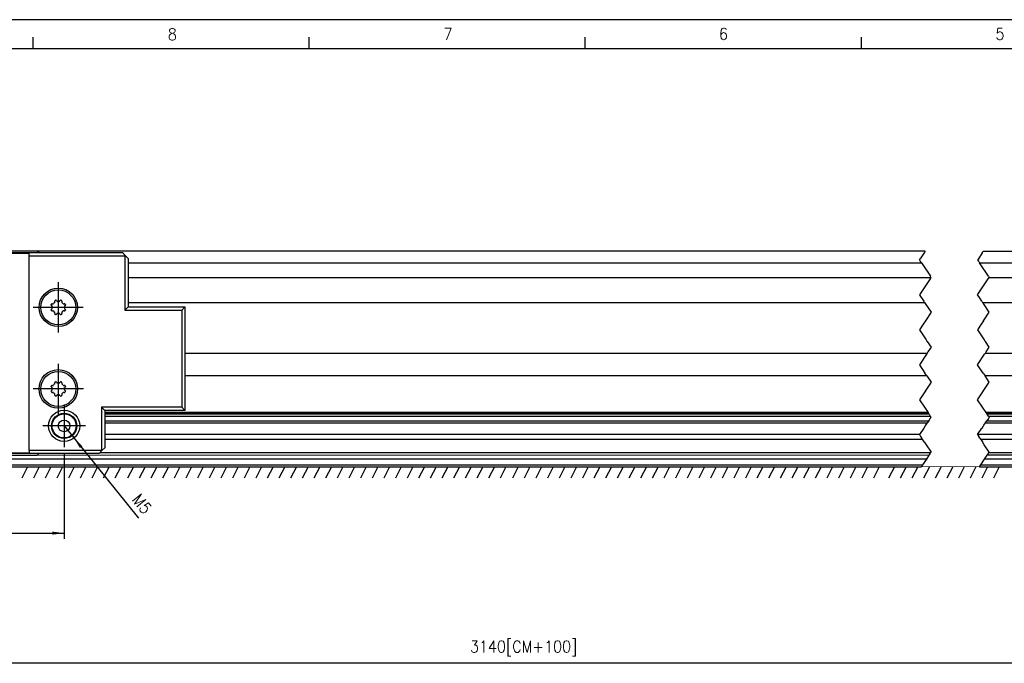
# Model space of a CAD drawing. Header units: millimetres. Extents: x -285 to 3669, y -217 to 203.
# Tile 8 of 21: x -79 to 91, y 92 to 203. Entities that reach past the tile are written whole.
import ezdxf

# ---------------------------------------------------------------- set-up
doc = ezdxf.new("R2010")
doc.units = ezdxf.units.MM
doc.linetypes.add('DOT_CENTER', pattern=[14, 12, -1, 0, -1])
doc.layers.add('1', color=7, linetype='Continuous')
doc.styles.add('CONVERTER_11', font='txt.shx', dxfattribs={"width": 0.9})
doc.dimstyles.new('ME10_DIM_14', dxfattribs={"dimtxt": 2, "dimasz": 2, "dimexe": 1, "dimexo": 1, "dimgap": 1, "dimtad": 1, "dimdsep": 46, "dimtxsty": 'CONVERTER_11', "dimsah": 1, "dimcen": 0.09, "dimclrd": 2, "dimclre": 2, "dimclrt": 2, "dimadec": 0, "dimazin": 0, "dimtfac": 1, "dimtdec": 4, "dimtix": 1, "dimtmove": 0, "dimatfit": 3, "dimfxl": 1, "dimtolj": 1, "dimtzin": 0, "dimarcsym": 0})
doc.dimstyles.new('ME10_DIM_43', dxfattribs={"dimtxt": 2, "dimasz": 2, "dimexe": 1, "dimexo": 1, "dimgap": 1, "dimtad": 1, "dimdec": 0, "dimdsep": 46, "dimtxsty": 'CONVERTER_11', "dimsah": 1, "dimcen": 0.09, "dimclrd": 2, "dimclre": 2, "dimclrt": 2, "dimadec": 0, "dimazin": 0, "dimtfac": 1, "dimtdec": 4, "dimtix": 1, "dimtmove": 0, "dimatfit": 3, "dimfxl": 1, "dimtolj": 1, "dimtzin": 0, "dimarcsym": 0})

# ---------------------------------------------------------------- blocks, each defined once
blk = doc.blocks.new('Regla_G-3040-VS4__3', base_point=(-177.36, 126.24))
at = {"color": 7, "linetype": 'Continuous'}
for p, q in [((-75.54, 163.24), (-85.96, 163.24)), ((77.01, 163.24), (-75.54, 163.24)), ((87.01, 163.24), (143.05, 163.24)), ((-59.91, 161.24), (76.34, 161.24)), ((86.34, 161.24), (142.38, 161.24)), ((-59.91, 158.72), (77.99, 158.72)), ((87.99, 158.72), (144.04, 158.72)), ((-59.91, 154.44), (76.87, 154.44)), ((86.87, 154.44), (142.92, 154.44)), ((-50.17, 145.74), (77.34, 145.74)), ((87.34, 145.74), (143.39, 145.74)), ((77.29, 141.82), (-50.17, 141.82)), ((143.33, 141.82), (87.29, 141.82)), ((77.49, 135.52), (-63.92, 135.52)), ((143.53, 135.52), (87.49, 135.52)), ((77.63, 135.3), (-63.92, 135.3)), ((77.66, 135.26), (-63.92, 135.26)), ((-63.92, 134.92), (77.88, 134.92)), ((-63.92, 134.13), (77.61, 134.13)), ((-63.92, 133.74), (77.35, 133.74)), ((87.35, 133.74), (143.39, 133.74)), ((87.61, 134.13), (143.65, 134.13)), ((143.68, 135.3), (87.63, 135.3)), ((143.7, 135.26), (87.66, 135.26)), ((87.88, 134.92), (143.93, 134.92)), ((76, 131.74), (-63.92, 131.74)), ((-63.92, 130.96), (76.52, 130.96)), ((142.05, 131.74), (86.01, 131.74)), ((86.52, 130.96), (142.57, 130.96)), ((-64.74, 128.66), (77.96, 128.66)), ((87.96, 128.66), (144, 128.66)), ((77.21, 127.54), (-162.9, 127.54)), ((-85.96, 128.24), (-75.54, 128.24)), ((-75.54, 128.24), (77.68, 128.25)), ((143.25, 127.54), (87.21, 127.54)), ((87.68, 128.25), (143.73, 128.25)), ((-162.9, 126.54), (76.54, 126.54)), ((-162.9, 126.24), (76.34, 126.24)), ((86.34, 126.24), (142.38, 126.24)), ((86.54, 126.54), (142.58, 126.54))]:
    blk.add_line(p, q, dxfattribs=at)
at = {"color": 2, "linetype": 'DOT_CENTER'}
for p, q in [((76.81, 162.94), (76.15, 161.95)), ((76.83, 162.97), (76.81, 162.94)), ((76.87, 163.04), (76.83, 162.97)), ((77.01, 163.24), (76.87, 163.04)), ((86.81, 162.94), (86.15, 161.95)), ((86.81, 162.94), (86.83, 162.97)), ((86.83, 162.97), (86.87, 163.04)), ((86.87, 163.04), (87.01, 163.24)), ((76.03, 161.78), (76.01, 161.74)), ((76.01, 161.74), (76.14, 161.53)), ((76.03, 161.78), (76.15, 161.95)), ((76.16, 161.5), (76.14, 161.53)), ((76.21, 161.44), (76.16, 161.5)), ((76.34, 161.24), (76.21, 161.44)), ((76.34, 161.24), (76.47, 161.04)), ((76.47, 161.04), (77.89, 158.92)), ((86.03, 161.78), (86.01, 161.74)), ((86.01, 161.74), (86.14, 161.53)), ((86.15, 161.95), (86.03, 161.78)), ((86.14, 161.53), (86.16, 161.5)), ((86.16, 161.5), (86.21, 161.44)), ((86.21, 161.44), (86.34, 161.24)), ((86.47, 161.04), (86.34, 161.24)), ((87.89, 158.92), (86.47, 161.04)), ((77.84, 158.48), (76.01, 155.74)), ((77.87, 158.54), (77.84, 158.48)), ((77.99, 158.72), (77.87, 158.54)), ((77.99, 158.72), (77.89, 158.92)), ((86.01, 155.74), (87.84, 158.48)), ((87.84, 158.48), (87.87, 158.54)), ((87.87, 158.54), (87.99, 158.72)), ((87.89, 158.92), (87.99, 158.72)), ((76.01, 155.74), (76.19, 155.47)), ((86.19, 155.47), (86.01, 155.74)), ((76.19, 155.47), (76.74, 154.64)), ((76.87, 154.44), (76.74, 154.64)), ((76.87, 154.44), (77.01, 154.24)), ((77.01, 154.24), (78.01, 152.74)), ((86.74, 154.64), (86.19, 155.47)), ((86.74, 154.64), (86.87, 154.44)), ((87.01, 154.24), (86.87, 154.44)), ((88.01, 152.74), (87.01, 154.24)), ((78.01, 152.74), (77.04, 151.28)), ((87.04, 151.28), (88.01, 152.74)), ((76.63, 150.68), (76.01, 149.74)), ((77.04, 151.28), (76.63, 150.68)), ((86.63, 150.68), (86.01, 149.74)), ((87.04, 151.28), (86.63, 150.68)), ((76.01, 149.74), (77.15, 148.03)), ((86.01, 149.74), (87.15, 148.03)), ((77.15, 148.03), (77.22, 147.91)), ((77.22, 147.91), (77.25, 147.87)), ((77.25, 147.87), (77.31, 147.78)), ((77.31, 147.78), (77.35, 147.71)), ((77.35, 147.71), (78.01, 146.74)), ((87.22, 147.91), (87.15, 148.03)), ((87.25, 147.87), (87.22, 147.91)), ((87.3, 147.79), (87.25, 147.87)), ((87.35, 147.71), (87.3, 147.79)), ((88.01, 146.74), (87.35, 147.71)), ((77.21, 145.54), (76.01, 143.74)), ((77.34, 145.74), (77.21, 145.54)), ((77.47, 145.94), (77.34, 145.74)), ((78.01, 146.74), (77.47, 145.94)), ((86.01, 143.74), (87.21, 145.54)), ((87.34, 145.74), (87.21, 145.54)), ((87.34, 145.74), (87.47, 145.94)), ((87.47, 145.94), (88.01, 146.74)), ((76.01, 143.74), (76.95, 142.32)), ((77.29, 141.82), (76.95, 142.32)), ((86.95, 142.32), (86.01, 143.74)), ((86.95, 142.32), (87.29, 141.82)), ((78.01, 140.74), (76.01, 137.74)), ((77.29, 141.82), (78.01, 140.74)), ((86.01, 137.74), (88.01, 140.74)), ((88.01, 140.74), (87.29, 141.82)), ((76.01, 137.74), (76.87, 136.45)), ((86.87, 136.45), (86.01, 137.74)), ((76.87, 136.45), (77.49, 135.52)), ((77.49, 135.52), (77.63, 135.3)), ((87.49, 135.52), (86.87, 136.45)), ((87.63, 135.3), (87.49, 135.52)), ((77.35, 133.74), (77.19, 133.52)), ((77.61, 134.13), (77.35, 133.74)), ((77.61, 134.13), (77.85, 134.51)), ((77.66, 135.26), (77.63, 135.3)), ((77.66, 135.26), (77.88, 134.92)), ((77.85, 134.51), (78.01, 134.74)), ((78.01, 134.74), (77.88, 134.92)), ((87.19, 133.52), (87.35, 133.74)), ((87.35, 133.74), (87.61, 134.13)), ((87.85, 134.51), (87.61, 134.13)), ((87.63, 135.3), (87.66, 135.26)), ((87.88, 134.92), (87.66, 135.26)), ((88.01, 134.74), (87.85, 134.51)), ((87.88, 134.92), (88.01, 134.74)), ((76.74, 132.84), (76, 131.74)), ((76.76, 132.87), (76.74, 132.84)), ((77.01, 133.24), (76.76, 132.87)), ((77.08, 133.35), (77.01, 133.24)), ((77.19, 133.52), (77.08, 133.35)), ((86.01, 131.74), (86.74, 132.84)), ((86.74, 132.84), (86.76, 132.87)), ((86.76, 132.87), (87.01, 133.24)), ((87.01, 133.24), (87.08, 133.35)), ((87.08, 133.35), (87.19, 133.52)), ((76, 131.74), (76.21, 131.44)), ((76.21, 131.44), (76.38, 131.17)), ((76.52, 130.96), (76.38, 131.17)), ((76.61, 130.84), (76.52, 130.96)), ((76.82, 130.52), (76.61, 130.84)), ((76.82, 130.52), (77.16, 130.01)), ((86.01, 131.74), (86.21, 131.44)), ((86.39, 131.16), (86.21, 131.44)), ((86.39, 131.16), (86.52, 130.96)), ((86.52, 130.96), (86.61, 130.84)), ((86.61, 130.84), (86.82, 130.52)), ((87.16, 130.01), (86.82, 130.52)), ((77.16, 130.01), (78.01, 128.74)), ((77.82, 128.46), (77.96, 128.66)), ((78.01, 128.74), (77.96, 128.66)), ((88.01, 128.74), (87.16, 130.01)), ((87.82, 128.46), (87.96, 128.66)), ((87.96, 128.66), (88.01, 128.74)), ((77.21, 127.54), (76.54, 126.54)), ((77.64, 128.19), (77.21, 127.54)), ((77.68, 128.25), (77.64, 128.19)), ((77.82, 128.46), (77.68, 128.25)), ((86.54, 126.54), (87.21, 127.54)), ((87.21, 127.54), (87.64, 128.19)), ((87.64, 128.19), (87.68, 128.25)), ((87.68, 128.25), (87.82, 128.46)), ((76.54, 126.54), (76.34, 126.24)), ((86.34, 126.24), (86.54, 126.54))]:
    blk.add_line(p, q, dxfattribs=at)
blk = doc.blocks.new('Cabeza__4', base_point=(-153.92, 128.24))
at = {"color": 7, "linetype": 'Continuous'}
for p, q in [((-153.42, 162.49), (-153.92, 161.99)), ((-152.92, 162.99), (-153.42, 162.49)), ((-153.42, 162.49), (-153.37, 162.43)), ((-153.37, 129.04), (-153.37, 162.43)), ((-140.92, 162.43), (-153.37, 162.43)), ((-152.92, 162.99), (-142.54, 162.99)), ((-142.29, 163.24), (-142.54, 162.99)), ((-142.54, 162.99), (-119.42, 162.99)), ((-131.87, 163.24), (-142.29, 163.24)), ((-76.92, 162.83), (-140.92, 162.83)), ((-140.92, 162.43), (-140.92, 162.83)), ((-140.92, 162.43), (-140.92, 129.04)), ((-125.93, 163.24), (-131.87, 163.24)), ((-119.67, 163.24), (-125.93, 163.24)), ((-119.42, 162.99), (-119.67, 163.24)), ((-119.42, 162.99), (-98.42, 162.99)), ((-98.17, 163.24), (-98.42, 162.99)), ((-98.42, 162.99), (-75.29, 162.99)), ((-91.91, 163.24), (-98.17, 163.24)), ((-85.96, 163.24), (-91.91, 163.24)), ((-75.54, 163.24), (-85.96, 163.24)), ((-76.92, 162.43), (-76.92, 162.83)), ((-76.92, 129.04), (-76.92, 162.43)), ((-76.92, 162.43), (-60.47, 162.43)), ((-75.29, 162.99), (-75.54, 163.24)), ((-75.29, 162.99), (-60.91, 162.99)), ((-60.41, 162.49), (-60.91, 162.99)), ((-60.47, 162.43), (-60.41, 162.49)), ((-60.47, 162.43), (-60.47, 153.12)), ((-59.91, 161.99), (-60.41, 162.49)), ((-153.92, 129.49), (-153.92, 161.99)), ((-59.91, 161.99), (-59.91, 153.67)), ((-73.14, 154), (-73.13, 154.06)), ((-72.84, 154.18), (-72.77, 154.2)), ((-72.53, 154.44), (-72.5, 154.49)), ((-72.15, 154.65), (-72.08, 154.62)), ((-71.75, 154.62), (-71.68, 154.65)), ((-71.33, 154.51), (-71.3, 154.44)), ((-71.07, 154.2), (-70.99, 154.18)), ((-70.7, 154.06), (-70.69, 154)), ((-147.14, 152.3), (-147.13, 152.36)), ((-147.13, 152.36), (-147.1, 152.41)), ((-146.94, 152.5), (-146.84, 152.48)), ((-146.84, 152.48), (-146.77, 152.5)), ((-146.5, 152.79), (-146.53, 152.91)), ((-146.53, 152.74), (-146.5, 152.79)), ((-146.44, 153.08), (-146.39, 153.1)), ((-146.2, 153.04), (-146.15, 152.95)), ((-146.15, 152.95), (-146.08, 152.92)), ((-145.75, 152.92), (-145.68, 152.95)), ((-145.68, 152.95), (-145.63, 153.04)), ((-145.45, 153.1), (-145.39, 153.08)), ((-145.3, 152.91), (-145.33, 152.81)), ((-145.33, 152.81), (-145.3, 152.74)), ((-145.07, 152.5), (-144.99, 152.48)), ((-144.99, 152.48), (-144.9, 152.5)), ((-144.73, 152.41), (-144.7, 152.36)), ((-144.7, 152.36), (-144.69, 152.3)), ((-73.13, 153.12), (-73.14, 153.17)), ((-72.95, 153.75), (-72.99, 153.82)), ((-72.99, 153.35), (-72.95, 153.41)), ((-72.95, 153.41), (-72.97, 153.59)), ((-72.77, 152.97), (-72.84, 153)), ((-72.51, 152.66), (-72.53, 152.74)), ((-72.08, 152.55), (-72.15, 152.52)), ((-71.68, 152.52), (-71.75, 152.55)), ((-71.3, 152.74), (-71.33, 152.66)), ((-70.99, 153), (-71.07, 152.97)), ((-70.85, 153.82), (-70.88, 153.76)), ((-70.88, 153.76), (-70.87, 153.59)), ((-70.88, 153.42), (-70.85, 153.35)), ((-70.69, 153.17), (-70.7, 153.12)), ((-59.91, 153.67), (-60.47, 153.12)), ((-60.47, 153.12), (-50.72, 153.12)), ((-59.91, 153.67), (-50.17, 153.67)), ((-50.72, 153.12), (-50.17, 153.67)), ((-50.72, 153.12), (-50.72, 136.46)), ((-50.17, 153.67), (-50.17, 135.9)), ((-147.13, 151.42), (-147.14, 151.47)), ((-147.1, 151.36), (-147.13, 151.42)), ((-146.98, 152.12), (-147.07, 152.18)), ((-147.07, 151.6), (-146.98, 151.65)), ((-146.95, 152.05), (-146.98, 152.12)), ((-146.98, 151.65), (-146.95, 151.71)), ((-146.95, 151.71), (-146.97, 151.89)), ((-146.84, 151.3), (-146.94, 151.28)), ((-146.77, 151.27), (-146.84, 151.3)), ((-146.5, 150.96), (-146.53, 151.04)), ((-146.53, 150.87), (-146.5, 150.96)), ((-146.44, 150.7), (-146.39, 150.67)), ((-146.15, 150.82), (-146.2, 150.73)), ((-146.08, 150.85), (-146.15, 150.82)), ((-145.68, 150.82), (-145.75, 150.85)), ((-145.63, 150.73), (-145.68, 150.82)), ((-145.45, 150.67), (-145.39, 150.7)), ((-145.3, 151.04), (-145.33, 150.98)), ((-145.33, 150.98), (-145.3, 150.87)), ((-144.99, 151.3), (-145.07, 151.27)), ((-144.9, 151.28), (-144.99, 151.3)), ((-144.85, 152.12), (-144.88, 152.05)), ((-144.88, 151.72), (-144.85, 151.65)), ((-144.76, 152.18), (-144.85, 152.12)), ((-144.85, 151.65), (-144.76, 151.6)), ((-144.7, 151.42), (-144.73, 151.36)), ((-144.69, 151.47), (-144.7, 151.42)), ((-72.5, 140.49), (-72.53, 140.61)), ((-72.53, 140.44), (-72.5, 140.49)), ((-72.44, 140.78), (-72.39, 140.8)), ((-72.21, 140.74), (-72.15, 140.65)), ((-72.15, 140.65), (-72.08, 140.62)), ((-71.75, 140.62), (-71.68, 140.65)), ((-71.68, 140.65), (-71.63, 140.74)), ((-71.45, 140.8), (-71.39, 140.78)), ((-71.31, 140.61), (-71.33, 140.51)), ((-71.33, 140.51), (-71.3, 140.44)), ((-146.5, 138.79), (-146.53, 138.91)), ((-146.53, 138.74), (-146.5, 138.79)), ((-146.44, 139.08), (-146.39, 139.1)), ((-146.2, 139.04), (-146.15, 138.95)), ((-146.15, 138.95), (-146.08, 138.92)), ((-145.75, 138.92), (-145.68, 138.95)), ((-145.68, 138.95), (-145.63, 139.04)), ((-145.45, 139.1), (-145.39, 139.08)), ((-145.3, 138.91), (-145.33, 138.81)), ((-145.33, 138.81), (-145.3, 138.74)), ((-73.14, 140), (-73.13, 140.06)), ((-73.13, 139.12), (-73.14, 139.17)), ((-73.13, 140.06), (-73.11, 140.11)), ((-73.11, 139.06), (-73.13, 139.12)), ((-72.99, 139.82), (-73.07, 139.88)), ((-73.07, 139.3), (-72.99, 139.35)), ((-72.95, 139.75), (-72.99, 139.82)), ((-72.99, 139.35), (-72.95, 139.41)), ((-72.95, 139.41), (-72.97, 139.59)), ((-72.94, 140.2), (-72.84, 140.18)), ((-72.84, 139), (-72.94, 138.98)), ((-72.84, 140.18), (-72.77, 140.2)), ((-72.77, 138.97), (-72.84, 139)), ((-72.51, 138.66), (-72.53, 138.74)), ((-71.3, 138.74), (-71.33, 138.68)), ((-71.07, 140.2), (-70.99, 140.18)), ((-70.99, 139), (-71.07, 138.97)), ((-70.99, 140.18), (-70.9, 140.2)), ((-70.9, 138.98), (-70.99, 139)), ((-70.85, 139.82), (-70.88, 139.75)), ((-70.88, 139.42), (-70.85, 139.35)), ((-70.76, 139.88), (-70.85, 139.82)), ((-70.85, 139.35), (-70.76, 139.3)), ((-70.73, 140.11), (-70.7, 140.06)), ((-70.7, 139.12), (-70.73, 139.06)), ((-70.7, 140.06), (-70.69, 140)), ((-70.69, 139.17), (-70.7, 139.12)), ((-147.14, 138.3), (-147.13, 138.36)), ((-147.13, 137.42), (-147.14, 137.47)), ((-147.13, 138.36), (-147.1, 138.41)), ((-147.1, 137.36), (-147.13, 137.42)), ((-146.98, 138.12), (-147.07, 138.18)), ((-147.07, 137.6), (-146.98, 137.65)), ((-146.95, 138.05), (-146.98, 138.12)), ((-146.98, 137.65), (-146.95, 137.71)), ((-146.95, 137.71), (-146.97, 137.89)), ((-146.94, 138.5), (-146.84, 138.48)), ((-146.84, 137.3), (-146.94, 137.28)), ((-146.84, 138.48), (-146.77, 138.5)), ((-146.77, 137.27), (-146.84, 137.3)), ((-146.5, 136.96), (-146.53, 137.04)), ((-145.3, 137.04), (-145.33, 136.98)), ((-145.07, 138.5), (-144.99, 138.48)), ((-144.99, 137.3), (-145.07, 137.27)), ((-144.99, 138.48), (-144.9, 138.5)), ((-144.9, 137.28), (-144.99, 137.3)), ((-144.85, 138.12), (-144.88, 138.05)), ((-144.88, 137.72), (-144.85, 137.65)), ((-144.76, 138.18), (-144.85, 138.12)), ((-144.85, 137.65), (-144.76, 137.6)), ((-144.73, 138.41), (-144.7, 138.36)), ((-144.7, 137.42), (-144.73, 137.36)), ((-144.7, 138.36), (-144.69, 138.3)), ((-144.69, 137.47), (-144.7, 137.42)), ((-72.53, 138.57), (-72.51, 138.66)), ((-72.39, 138.37), (-72.44, 138.4)), ((-72.15, 138.52), (-72.21, 138.43)), ((-72.08, 138.55), (-72.15, 138.52)), ((-71.68, 138.52), (-71.75, 138.55)), ((-71.63, 138.43), (-71.68, 138.52)), ((-71.39, 138.4), (-71.45, 138.37)), ((-71.33, 138.68), (-71.31, 138.57)), ((-146.53, 136.87), (-146.5, 136.96)), ((-146.39, 136.67), (-146.44, 136.7)), ((-146.15, 136.82), (-146.2, 136.73)), ((-146.08, 136.85), (-146.15, 136.82)), ((-145.68, 136.82), (-145.75, 136.85)), ((-145.63, 136.73), (-145.68, 136.82)), ((-145.39, 136.7), (-145.45, 136.67)), ((-145.33, 136.98), (-145.3, 136.87)), ((-64.47, 136.46), (-63.92, 135.9)), ((-50.72, 136.46), (-64.47, 136.46)), ((-64.47, 136.46), (-64.47, 129.04)), ((-50.17, 135.9), (-63.92, 135.9)), ((-63.92, 135.9), (-63.92, 129.49)), ((-50.72, 136.46), (-50.17, 135.9)), ((-153.42, 128.99), (-153.92, 129.49)), ((-153.37, 129.04), (-153.42, 128.99)), ((-153.42, 128.99), (-152.92, 128.49)), ((-153.37, 129.04), (-140.92, 129.04)), ((-140.92, 128.64), (-140.92, 129.04)), ((-140.92, 128.64), (-76.92, 128.64)), ((-76.92, 129.04), (-76.92, 128.64)), ((-64.47, 129.04), (-76.92, 129.04)), ((-64.92, 128.49), (-64.42, 128.99)), ((-64.47, 129.04), (-64.42, 128.99)), ((-64.42, 128.99), (-63.92, 129.49)), ((-142.54, 128.49), (-152.92, 128.49)), ((-119.42, 128.49), (-142.54, 128.49)), ((-142.54, 128.49), (-142.29, 128.24)), ((-142.29, 128.24), (-131.87, 128.24)), ((-131.87, 128.24), (-125.93, 128.24)), ((-125.93, 128.24), (-119.67, 128.24)), ((-119.67, 128.24), (-119.42, 128.49)), ((-98.42, 128.49), (-119.42, 128.49)), ((-75.29, 128.49), (-98.42, 128.49)), ((-98.42, 128.49), (-98.17, 128.24)), ((-98.17, 128.24), (-91.91, 128.24)), ((-91.91, 128.24), (-85.96, 128.24)), ((-85.96, 128.24), (-75.54, 128.24)), ((-75.54, 128.24), (-75.29, 128.49)), ((-64.92, 128.49), (-75.29, 128.49))]:
    blk.add_line(p, q, dxfattribs=at)
for centre, radius in [((-146.92, 158.24), 2.68), ((-146.92, 158.24), 2.17), ((-146.92, 158.24), 2.08), ((-146.92, 158.24), 1), ((-71.92, 153.59), 3.3), ((-71.92, 153.59), 3), ((-145.92, 151.89), 3.3), ((-145.92, 151.89), 3), ((-71.92, 139.59), 3.31), ((-71.92, 139.59), 3), ((-145.92, 137.89), 3.3), ((-145.92, 137.89), 3), ((-70.92, 133.24), 2.68), ((-70.92, 133.24), 2.17), ((-70.92, 133.24), 2.07), ((-70.92, 133.24), 0.999)]:
    blk.add_circle(centre, radius, dxfattribs=at)
for centre, radius, start, end in [((-72.99, 154), 0.15, 179.9057, 237.5726), ((-71.92, 153.59), 1.3, 156.1791, 158.8209), ((-72.97, 154.05), 0.15, 77.5127, 156.1659), ((-71.92, 153.59), 1.05, 125.95, 144.05), ((-72.38, 154.64), 0.15, 113.8695, 179.9721), ((-71.92, 153.59), 1.3, 111.1793, 113.8207), ((-72.33, 154.66), 0.15, 32.5139, 111.1662), ((-71.92, 153.59), 1.05, 80.9522, 99.0478), ((-71.5, 154.66), 0.15, 68.868, 147.4532), ((-71.92, 153.59), 1.3, 66.1796, 68.8204), ((-71.45, 154.64), 0.15, 0.0235, 66.1572), ((-71.92, 153.59), 1.05, 35.9545, 54.0455), ((-70.86, 154.05), 0.15, 23.8677, 102.452), ((-70.84, 154), 0.15, 302.5011, 0.0009), ((-71.92, 153.59), 1.3, 21.1798, 23.8202), ((-146.99, 152.3), 0.148, 179.6232, 237.9455), ((-146.97, 152.35), 0.147, 76.5976, 157.0828), ((-145.92, 151.89), 1.05, 125.9521, 144.0521), ((-146.38, 152.94), 0.148, 113.134, 180.6141), ((-146.33, 152.96), 0.147, 31.5862, 112.0975), ((-145.92, 151.89), 1.05, 80.9522, 99.0478), ((-145.5, 152.96), 0.146, 67.6635, 148.6603), ((-145.45, 152.94), 0.149, 359.748, 66.455), ((-145.92, 151.89), 1.05, 35.9524, 54.0434), ((-144.86, 152.36), 0.146, 22.6473, 103.6706), ((-144.84, 152.3), 0.15, 302.4394, 0.0099), ((-72.99, 153.17), 0.149, 122.3911, 180.1421), ((-71.92, 153.59), 1.3, 201.1791, 203.8209), ((-72.97, 153.12), 0.15, 203.8689, 282.4525), ((-71.92, 153.59), 1.05, 170.9506, 180.0016), ((-71.92, 153.59), 1.05, 215.95, 234.05), ((-72.38, 152.53), 0.15, 179.9989, 246.1785), ((-71.92, 153.59), 1.3, 246.1793, 248.8207), ((-72.33, 152.51), 0.15, 248.8686, 327.4513), ((-71.92, 153.59), 1.05, 260.9522, 279.0478), ((-71.5, 152.51), 0.15, 212.512, 291.1669), ((-71.92, 153.59), 1.3, 291.1796, 293.8204), ((-71.45, 152.53), 0.15, 293.8425, 359.9765), ((-71.92, 153.59), 1.05, 305.9545, 324.0455), ((-70.86, 153.12), 0.15, 257.5132, 336.1671), ((-71.92, 153.59), 1.05, 350.9538, 359.9984), ((-70.84, 153.17), 0.15, 359.9991, 57.4989), ((-71.92, 153.59), 1.3, 336.1798, 338.8202), ((-146.99, 151.47), 0.148, 122.1177, 180.3451), ((-146.97, 151.42), 0.146, 202.6484, 283.6711), ((-145.92, 151.89), 1.05, 170.951, 180.002), ((-145.92, 151.89), 1.05, 215.9479, 234.0479), ((-146.38, 150.83), 0.148, 179.4619, 246.7833), ((-146.33, 150.81), 0.146, 247.6641, 328.6585), ((-145.92, 151.89), 1.05, 260.9522, 279.0478), ((-145.5, 150.81), 0.147, 211.578, 292.0912), ((-145.45, 150.83), 0.149, 293.5469, 0.2502), ((-145.92, 151.89), 1.05, 305.9566, 324.0476), ((-144.86, 151.42), 0.147, 256.5982, 337.084), ((-145.92, 151.89), 1.05, 359.996, 9.0482), ((-145.92, 151.89), 1.05, 350.9542, 359.9988), ((-144.84, 151.47), 0.149, 359.7913, 57.76), ((-71.92, 139.59), 1.05, 125.9155, 144.0887), ((-72.38, 140.64), 0.148, 113.134, 180.6141), ((-72.33, 140.66), 0.147, 31.5862, 112.0975), ((-71.92, 139.59), 1.05, 80.9251, 99.0749), ((-71.5, 140.66), 0.146, 67.6635, 148.6603), ((-71.45, 140.64), 0.149, 359.748, 66.455), ((-71.92, 139.59), 1.05, 35.9505, 54.0453), ((-145.92, 137.89), 1.05, 125.9456, 144.0587), ((-146.38, 138.94), 0.148, 113.134, 180.6141), ((-146.33, 138.96), 0.147, 31.5862, 112.0975), ((-145.92, 137.89), 1.05, 80.9522, 99.0478), ((-145.5, 138.96), 0.146, 67.6635, 148.6603), ((-145.45, 138.94), 0.149, 359.748, 66.455), ((-145.92, 137.89), 1.05, 35.9589, 54.0369), ((-72.99, 140), 0.148, 179.6232, 237.9455), ((-72.99, 139.17), 0.148, 122.1131, 180.3396), ((-72.97, 140.05), 0.149, 76.2505, 155.9834), ((-72.97, 139.12), 0.146, 202.6484, 283.6711), ((-71.92, 139.59), 1.05, 170.9377, 180.0153), ((-71.92, 139.59), 1.05, 215.9499, 234.0459), ((-71.92, 139.59), 1.05, 305.9929, 324.0113), ((-70.86, 140.06), 0.146, 22.6473, 103.6706), ((-70.86, 139.12), 0.147, 256.5982, 337.084), ((-71.92, 139.59), 1.05, 0.0071, 9.037), ((-71.92, 139.59), 1.05, 350.9675, 359.9855), ((-70.84, 140), 0.15, 302.4394, 0.0099), ((-70.84, 139.17), 0.149, 359.7913, 57.76), ((-146.99, 138.3), 0.148, 179.6232, 237.9455), ((-146.99, 137.47), 0.148, 122.1177, 180.3451), ((-146.97, 138.35), 0.147, 76.5976, 157.0828), ((-146.97, 137.42), 0.146, 202.6484, 283.6711), ((-145.92, 137.89), 1.05, 170.9464, 180.0066), ((-145.92, 137.89), 1.05, 215.9413, 234.0544), ((-145.92, 137.89), 1.05, 305.9631, 324.0411), ((-144.86, 138.36), 0.146, 22.6473, 103.6706), ((-144.86, 137.42), 0.147, 256.5982, 337.084), ((-145.92, 137.89), 1.05, 0.0006, 9.0436), ((-145.92, 137.89), 1.05, 350.9588, 359.9942), ((-144.84, 138.3), 0.15, 302.4394, 0.0099), ((-144.84, 137.47), 0.149, 359.7913, 57.76), ((-72.38, 138.53), 0.148, 179.4619, 246.7833), ((-72.33, 138.51), 0.146, 247.6641, 328.6585), ((-71.92, 139.59), 1.05, 260.9793, 279.0207), ((-71.5, 138.51), 0.147, 211.578, 292.0912), ((-71.45, 138.53), 0.149, 293.5469, 0.2502), ((-146.38, 136.83), 0.148, 179.4619, 246.7833), ((-146.33, 136.81), 0.146, 247.6641, 328.6585), ((-145.92, 137.89), 1.05, 260.9522, 279.0478), ((-145.5, 136.81), 0.147, 211.578, 292.0912), ((-145.45, 136.83), 0.149, 293.5469, 0.2502)]:
    blk.add_arc(centre, radius, start, end, dxfattribs=at)
for points, knots in [([(-72.94, 154.2), (-72.93, 154.2), (-72.92, 154.19), (-72.9, 154.19), (-72.87, 154.18), (-72.85, 154.18), (-72.84, 154.18)], [0, 0, 0, 0, 0.0166721, 0.0333443, 0.0667325, 0.1001492, 0.1001492, 0.1001492, 0.1001492]), ([(-72.5, 154.49), (-72.51, 154.5), (-72.51, 154.53), (-72.52, 154.55), (-72.52, 154.58), (-72.53, 154.6), (-72.53, 154.61)], [0, 0, 0, 0, 0.032092, 0.0652974, 0.0903149, 0.1153324, 0.1153324, 0.1153324, 0.1153324]), ([(-72.21, 154.74), (-72.2, 154.73), (-72.2, 154.73), (-72.18, 154.7), (-72.17, 154.68), (-72.16, 154.66), (-72.15, 154.65)], [0, 0, 0, 0, 0.0166719, 0.0333439, 0.0792647, 0.1001481, 0.1001481, 0.1001481, 0.1001481]), ([(-71.68, 154.65), (-71.68, 154.66), (-71.67, 154.67), (-71.66, 154.69), (-71.64, 154.71), (-71.63, 154.73), (-71.63, 154.74)], [0, 0, 0, 0, 0.0167101, 0.0334202, 0.0793012, 0.1001454, 0.1001454, 0.1001454, 0.1001454]), ([(-71.31, 154.61), (-71.31, 154.6), (-71.31, 154.59), (-71.32, 154.56), (-71.32, 154.54), (-71.33, 154.52), (-71.33, 154.51)], [0, 0, 0, 0, 0.0166716, 0.0333432, 0.0792632, 0.1001462, 0.1001462, 0.1001462, 0.1001462]), ([(-70.99, 154.18), (-70.99, 154.18), (-70.98, 154.18), (-70.95, 154.19), (-70.93, 154.19), (-70.9, 154.2), (-70.9, 154.2)], [0, 0, 0, 0, 0.0167099, 0.0334198, 0.0793003, 0.1001443, 0.1001443, 0.1001443, 0.1001443]), ([(-72.99, 153.82), (-72.99, 153.82), (-73, 153.83), (-73.02, 153.84), (-73.04, 153.86), (-73.06, 153.87), (-73.07, 153.88)], [0, 0, 0, 0, 0.0167106, 0.0334213, 0.0667998, 0.1001488, 0.1001488, 0.1001488, 0.1001488]), ([(-73.07, 153.3), (-73.06, 153.3), (-73.06, 153.31), (-73.04, 153.32), (-73.01, 153.33), (-72.99, 153.35), (-72.99, 153.35)], [0, 0, 0, 0, 0.0166721, 0.0333441, 0.0667323, 0.1001488, 0.1001488, 0.1001488, 0.1001488]), ([(-72.84, 153), (-72.84, 153), (-72.85, 152.99), (-72.88, 152.99), (-72.91, 152.98), (-72.93, 152.98), (-72.94, 152.98)], [0, 0, 0, 0, 0.0167107, 0.0334214, 0.0793041, 0.1001492, 0.1001492, 0.1001492, 0.1001492]), ([(-72.53, 152.57), (-72.53, 152.57), (-72.52, 152.58), (-72.52, 152.61), (-72.51, 152.64), (-72.51, 152.66), (-72.51, 152.66)], [0, 0, 0, 0, 0.0166718, 0.0333436, 0.079264, 0.1001473, 0.1001473, 0.1001473, 0.1001473]), ([(-72.15, 152.52), (-72.15, 152.51), (-72.16, 152.5), (-72.18, 152.48), (-72.19, 152.46), (-72.2, 152.44), (-72.21, 152.43)], [0, 0, 0, 0, 0.0167105, 0.033421, 0.0793032, 0.1001481, 0.1001481, 0.1001481, 0.1001481]), ([(-71.63, 152.43), (-71.63, 152.44), (-71.64, 152.45), (-71.65, 152.47), (-71.67, 152.49), (-71.68, 152.51), (-71.68, 152.52)], [0, 0, 0, 0, 0.0166715, 0.033343, 0.0792625, 0.1001454, 0.1001454, 0.1001454, 0.1001454]), ([(-71.33, 152.66), (-71.33, 152.66), (-71.32, 152.65), (-71.32, 152.63), (-71.31, 152.6), (-71.31, 152.58), (-71.31, 152.57)], [0, 0, 0, 0, 0.0167102, 0.0334205, 0.0667981, 0.1001462, 0.1001462, 0.1001462, 0.1001462]), ([(-70.9, 152.98), (-70.9, 152.98), (-70.91, 152.98), (-70.94, 152.98), (-70.97, 152.99), (-70.99, 153), (-70.99, 153)], [0, 0, 0, 0, 0.0166713, 0.0333426, 0.0792617, 0.1001443, 0.1001443, 0.1001443, 0.1001443]), ([(-70.76, 153.88), (-70.77, 153.87), (-70.78, 153.87), (-70.8, 153.85), (-70.82, 153.84), (-70.84, 153.83), (-70.85, 153.82)], [0, 0, 0, 0, 0.0166714, 0.0333427, 0.0792619, 0.1001447, 0.1001447, 0.1001447, 0.1001447]), ([(-70.85, 153.35), (-70.84, 153.35), (-70.83, 153.34), (-70.81, 153.33), (-70.79, 153.31), (-70.77, 153.3), (-70.76, 153.3)], [0, 0, 0, 0, 0.01671, 0.03342, 0.0793006, 0.1001447, 0.1001447, 0.1001447, 0.1001447])]:
    blk.add_open_spline(points, degree=3, knots=knots, dxfattribs=at)
for points in [[(-72.53, 154.61), (-72.53, 154.61), (-72.53, 154.62), (-72.53, 154.63), (-72.53, 154.64)], [(-71.3, 154.64), (-71.3, 154.63), (-71.3, 154.62), (-71.31, 154.61), (-71.31, 154.61)], [(-146.53, 152.91), (-146.53, 152.91), (-146.53, 152.92), (-146.53, 152.93), (-146.53, 152.94)], [(-145.3, 152.94), (-145.3, 152.93), (-145.3, 152.92), (-145.3, 152.91), (-145.3, 152.91)], [(-72.53, 152.53), (-72.53, 152.54), (-72.53, 152.55), (-72.53, 152.56), (-72.53, 152.57)], [(-71.31, 152.57), (-71.31, 152.56), (-71.3, 152.55), (-71.3, 152.54), (-71.3, 152.53)], [(-146.53, 150.83), (-146.53, 150.84), (-146.53, 150.85), (-146.53, 150.86), (-146.53, 150.87)], [(-145.3, 150.87), (-145.3, 150.86), (-145.3, 150.85), (-145.3, 150.84), (-145.3, 150.83)], [(-72.53, 140.61), (-72.53, 140.61), (-72.53, 140.62), (-72.53, 140.63), (-72.53, 140.64)], [(-71.3, 140.64), (-71.3, 140.63), (-71.3, 140.62), (-71.31, 140.61), (-71.31, 140.61)], [(-146.53, 138.91), (-146.53, 138.91), (-146.53, 138.92), (-146.53, 138.93), (-146.53, 138.94)], [(-145.3, 138.94), (-145.3, 138.93), (-145.3, 138.92), (-145.3, 138.91), (-145.3, 138.91)], [(-72.53, 138.53), (-72.53, 138.54), (-72.53, 138.55), (-72.53, 138.56), (-72.53, 138.57)], [(-71.31, 138.57), (-71.31, 138.56), (-71.3, 138.55), (-71.3, 138.54), (-71.3, 138.53)], [(-146.53, 136.83), (-146.53, 136.84), (-146.53, 136.85), (-146.53, 136.86), (-146.53, 136.87)], [(-145.3, 136.87), (-145.3, 136.86), (-145.3, 136.85), (-145.3, 136.84), (-145.3, 136.83)]]:
    blk.add_open_spline(points, degree=3, dxfattribs=at)
at = {"layer": '1', "color": 2, "linetype": 'DOT_CENTER'}
for p, q in [((-146.92, 161.92), (-146.92, 154.56)), ((-143.24, 158.24), (-150.6, 158.24)), ((-71.92, 157.89), (-71.92, 149.28)), ((-145.92, 156.19), (-145.92, 147.58)), ((-67.62, 153.59), (-76.22, 153.59)), ((-141.61, 151.89), (-150.22, 151.89)), ((-71.92, 143.9), (-71.92, 135.28)), ((-145.92, 142.19), (-145.92, 133.58)), ((-67.61, 139.59), (-76.23, 139.59)), ((-141.62, 137.89), (-150.22, 137.89)), ((-70.92, 136.91), (-70.92, 129.56)), ((-67.24, 133.24), (-74.59, 133.24))]:
    blk.add_line(p, q, dxfattribs=at)
blk = doc.blocks.new('Regla_serie_G-3040-VS4__5', base_point=(-177.36, 126.24))
for name, p in [('Regla_G-3040-VS4__3', (-177.36, 126.24)), ('Cabeza__4', (-153.92, 128.24))]:
    blk.add_blockref(name, p)
blk = doc.blocks.new('*D50')
at = {"layer": '1', "color": 2, "linetype": 'Continuous'}
for p, q in [((-146.92, 153.56), (-146.92, 113.82)), ((-70.92, 128.56), (-70.92, 113.82)), ((-146.92, 114.82), (-70.92, 114.82))]:
    blk.add_line(p, q, dxfattribs=at)
at = {"layer": '1', "color": 2}
for points in [[(-144.92, 115.08), (-144.92, 114.56), (-146.92, 114.82)], [(-72.92, 114.56), (-72.92, 115.08), (-70.92, 114.82)]]:
    blk.add_solid(points, dxfattribs=at)
at = {"layer": '1', "color": 2, "insert": (-110.42, 115.82), "char_height": 2, "attachment_point": 7, "rotation": 0.0001, "line_spacing_factor": 0.60024, "style": 'CONVERTER_11'}
blk.add_mtext('76', dxfattribs=at)
blk = doc.blocks.new('*D53')
at = {"layer": '1', "color": 2, "linetype": 'Continuous'}
blk.add_line((-70.92, 133.24), (-58.16, 117.42), dxfattribs=at)
at = {"layer": '1', "color": 2}
blk.add_solid([(-67.78, 129.76), (-68.19, 129.43), (-69.24, 131.15)], dxfattribs=at)
at = {"layer": '1', "color": 2, "insert": (-59.39, 120.54), "char_height": 2, "attachment_point": 7, "rotation": 308.901, "line_spacing_factor": 0.60024, "style": 'CONVERTER_11'}
blk.add_mtext('\\C2;\\C2;M5', dxfattribs=at)
blk = doc.blocks.new('*D80')
at = {"layer": '1', "color": 2, "linetype": 'Continuous'}
for p, q in [((-162.92, 18.08), (-162.92, 93.48)), ((189.11, 16.95), (189.11, 93.48)), ((189.11, 92.48), (-162.92, 92.48))]:
    blk.add_line(p, q, dxfattribs=at)
at = {"layer": '1', "color": 2}
for points in [[(-160.92, 92.74), (-160.92, 92.22), (-162.92, 92.48)], [(187.11, 92.22), (187.11, 92.74), (189.11, 92.48)]]:
    blk.add_solid(points, dxfattribs=at)
at = {"layer": '1', "color": 2, "insert": (-1.2, 93.68), "char_height": 2, "attachment_point": 7, "rotation": 0.0001, "line_spacing_factor": 0.60024, "style": 'CONVERTER_11'}
blk.add_mtext('\\C2;\\C2;3140\\C2;[CM+100]', dxfattribs=at)
blk = doc.blocks.new('Marco_a2', base_point=(304.21, -212.02))
at = {"layer": '1', "color": 2, "linetype": 'Continuous'}
for p, q in [((309.21, 202.98), (-284.79, 202.98)), ((-76.22, 197.98), (-76.22, 199.98)), ((-28.81, 197.98), (-28.81, 199.98)), ((18.61, 197.98), (18.61, 199.98)), ((66.03, 197.98), (66.03, 199.98))]:
    blk.add_line(p, q, dxfattribs=at)
at = {"layer": '1', "color": 7, "linetype": 'Continuous'}
blk.add_line((304.21, 197.98), (-264.79, 197.98), dxfattribs=at)
at = {"layer": '1', "color": 2, "char_height": 2, "attachment_point": 4, "line_spacing_factor": 1.20048, "style": 'CONVERTER_11'}
for s, insert in [('8', (-53.11, 200.47)), ('7', (-5.76, 200.53)), ('6', (41.57, 200.54)), ('5', (89.07, 200.54))]:
    blk.add_mtext(s, dxfattribs=dict(at, insert=insert))
blk = doc.blocks.new('Top', base_point=(304.21, -212.02))
blk.add_blockref('Marco_a2', (304.21, -212.02))
blk = doc.blocks.new('E', base_point=(7, 145.236))
at = {"layer": '1', "color": 7, "linetype": 'Continuous'}
for p, q in [((-77.191, 126.236), (-78.191, 124.236)), ((-75.191, 126.236), (-76.191, 124.236)), ((-73.191, 126.236), (-74.191, 124.236)), ((-71.191, 126.236), (-72.191, 124.236)), ((-69.191, 126.236), (-70.191, 124.236)), ((-67.191, 126.236), (-68.191, 124.236)), ((-65.191, 126.236), (-66.191, 124.236)), ((-63.191, 126.236), (-64.191, 124.236)), ((-61.191, 126.236), (-62.191, 124.236)), ((-59.018, 126.236), (-60.018, 124.236)), ((-57.018, 126.236), (-58.018, 124.236)), ((-55.018, 126.236), (-56.018, 124.236)), ((-53.018, 126.236), (-54.018, 124.236)), ((-51.018, 126.236), (-52.018, 124.236)), ((-49.018, 126.236), (-50.018, 124.236)), ((-47.018, 126.236), (-48.018, 124.236)), ((-45.018, 126.236), (-46.018, 124.236)), ((-43.018, 126.236), (-44.018, 124.236)), ((-41.018, 126.236), (-42.018, 124.236)), ((-39.018, 126.236), (-40.018, 124.236)), ((-37.018, 126.236), (-38.018, 124.236)), ((-35.018, 126.236), (-36.018, 124.236)), ((-33.018, 126.236), (-34.018, 124.236)), ((-31.018, 126.236), (-32.018, 124.236)), ((-29.018, 126.236), (-30.018, 124.236)), ((-27.018, 126.236), (-28.018, 124.236)), ((-25.018, 126.236), (-26.018, 124.236)), ((-23.018, 126.236), (-24.018, 124.236)), ((-21.018, 126.236), (-22.018, 124.236)), ((-19.018, 126.236), (-20.018, 124.236)), ((-17.018, 126.236), (-18.018, 124.236)), ((-15.018, 126.236), (-16.018, 124.236)), ((-13.018, 126.236), (-14.018, 124.236)), ((-11.018, 126.236), (-12.018, 124.236)), ((-9.018, 126.236), (-10.018, 124.236)), ((-7.018, 126.236), (-8.018, 124.236)), ((-5.018, 126.236), (-6.018, 124.236)), ((-3.018, 126.236), (-4.018, 124.236)), ((-1.018, 126.236), (-2.018, 124.236)), ((0.982, 126.236), (-0.018, 124.236)), ((2.982, 126.236), (1.982, 124.236)), ((4.982, 126.236), (3.982, 124.236)), ((7.1, 126.236), (6.1, 124.236)), ((9.1, 126.236), (8.1, 124.236)), ((11.1, 126.236), (10.1, 124.236)), ((13.1, 126.236), (12.1, 124.236)), ((15.1, 126.236), (14.1, 124.236)), ((17.1, 126.236), (16.1, 124.236)), ((19.1, 126.236), (18.1, 124.236)), ((21.1, 126.236), (20.1, 124.236)), ((23.1, 126.236), (22.1, 124.236)), ((25.1, 126.236), (24.1, 124.236)), ((27.1, 126.236), (26.1, 124.236)), ((29.1, 126.236), (28.1, 124.236)), ((31.1, 126.236), (30.1, 124.236)), ((33.1, 126.236), (32.1, 124.236)), ((35.1, 126.236), (34.1, 124.236)), ((37.1, 126.236), (36.1, 124.236)), ((39.1, 126.236), (38.1, 124.236)), ((41.1, 126.236), (40.1, 124.236)), ((43.1, 126.236), (42.1, 124.236)), ((45.1, 126.236), (44.1, 124.236)), ((47.1, 126.236), (46.1, 124.236)), ((49.1, 126.236), (48.1, 124.236)), ((51.1, 126.236), (50.1, 124.236)), ((53.1, 126.236), (52.1, 124.236)), ((55.1, 126.236), (54.1, 124.236)), ((57.1, 126.236), (56.1, 124.236)), ((59.1, 126.236), (58.1, 124.236)), ((61.1, 126.236), (60.1, 124.236)), ((63.1, 126.236), (62.1, 124.236)), ((65.1, 126.236), (64.1, 124.236)), ((67.1, 126.236), (66.1, 124.236)), ((69.1, 126.236), (68.1, 124.236)), ((71.718, 126.236), (70.718, 124.236)), ((73.718, 126.236), (72.718, 124.236)), ((75.718, 126.236), (74.718, 124.236)), ((77.718, 126.236), (76.718, 124.236)), ((79.718, 126.236), (78.718, 124.236)), ((81.718, 126.236), (80.718, 124.236)), ((83.718, 126.236), (82.718, 124.236)), ((85.718, 126.236), (84.718, 124.236)), ((87.718, 126.236), (86.718, 124.236)), ((89.718, 126.236), (88.718, 124.236))]:
    blk.add_line(p, q, dxfattribs=at)
at = {"layer": '1', "color": 7, "linetype": 'Continuous', "const_width": 0.1}
blk.add_lwpolyline([(-204.216, 126.236), (249.891, 126.236)], dxfattribs=at)
blk.add_blockref('Regla_serie_G-3040-VS4__5', (-177.365, 126.236))
at = {"layer": '1'}
blk.add_blockref('*D53', (0, 0), dxfattribs=at)
dim = blk.add_linear_dim(base=(-146.918, 114.821), p1=(-70.917, 129.561), p2=(-146.918, 154.557), dimstyle='ME10_DIM_14', dxfattribs=at)
dim.commit()
dim.dimension.update_dxf_attribs({"geometry": '*D50', "text_midpoint": (-108.918, 116.821), "text_rotation": 0.00014})
blk = doc.blocks.new('A', base_point=(7, 1))
at = {"layer": '1'}
dim = blk.add_linear_dim(base=(189.115, 92.48), p1=(-162.917, 17.081), p2=(189.115, 15.95), text='<>[CM+100]', dimstyle='ME10_DIM_43', override={"dimpost": '<>[CM+100]'}, dxfattribs=at)
dim.commit()
dim.dimension.update_dxf_attribs({"geometry": '*D80', "text_midpoint": (8.099, 94.68), "text_rotation": 0.00014})

msp = doc.modelspace()

# ---------------------------------------------------------------- block references
for name, p in [('Top', (304.21, -212.02)), ('E', (7, 145.24)), ('A', (7, 1))]:
    msp.add_blockref(name, p)

doc.saveas('drawing.dxf')
